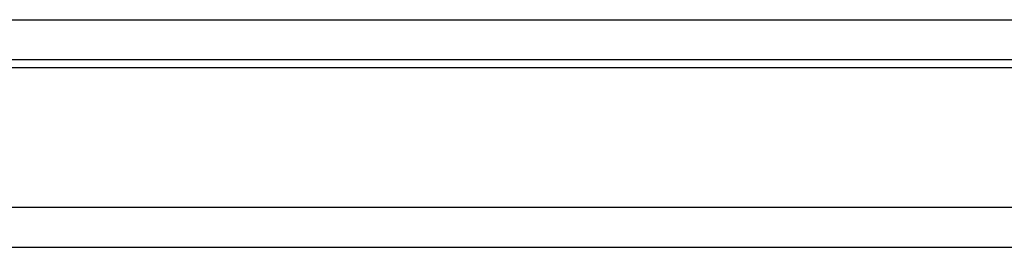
# Model space of a CAD drawing. Header units: millimetres. Extents: x 153 to 532, y -15 to 104.
# Tile 4 of 50: x 393.73 to 430.55, y 4.95 to 13.45. Entities that reach past the tile are written whole.
import ezdxf

# ---------------------------------------------------------------- set-up
doc = ezdxf.new("R2010")
doc.units = ezdxf.units.MM
doc.header["$LTSCALE"] = 0.1
doc.layers.add('OUT', color=3, linetype='CONTINUOUS')

msp = doc.modelspace()

# ---------------------------------------------------------------- linework, layer by layer
at = {"layer": 'OUT', "color": 0}
for p, q in [((375.193, 13.446), (444.493, 13.446)), ((444.493, 11.946), (375.193, 11.946)), ((329.557, 11.656), (532.343, 11.656)), ((330.766, 6.446), (532.343, 6.446)), ((287.343, 4.946), (532.343, 4.946))]:
    msp.add_line(p, q, dxfattribs=at)

doc.saveas('drawing.dxf')
